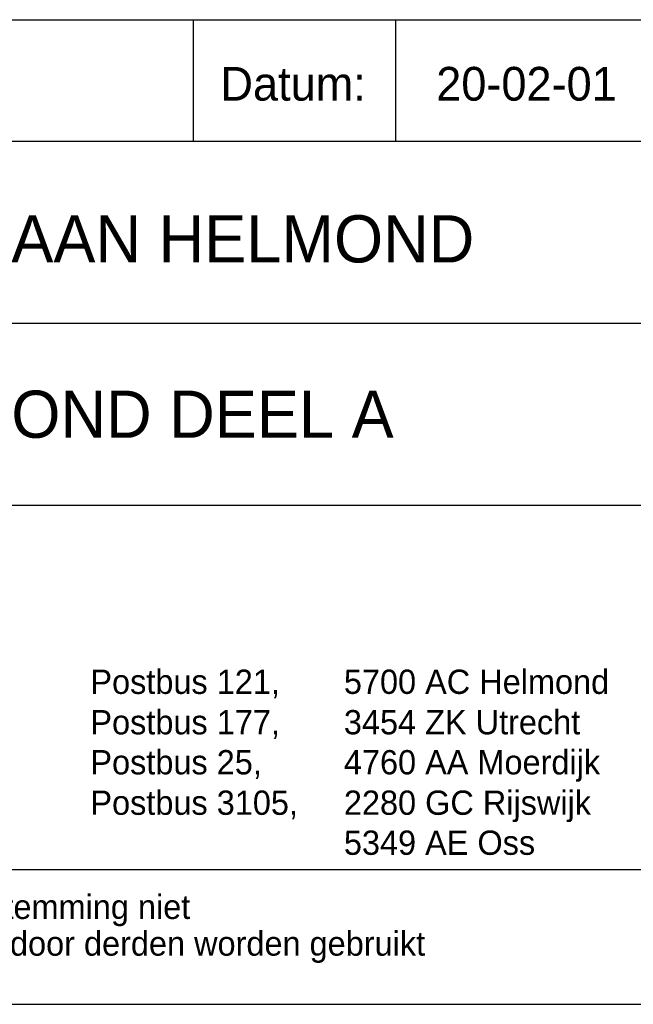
# Model space of a CAD drawing. Extents: x 25315 to 170951, y 867852 to 951952.
# Tile 80 of 119: x 159762 to 164312, y 867852 to 875152. Entities that reach past the tile are written whole.
import ezdxf

# ---------------------------------------------------------------- set-up
doc = ezdxf.new("R2010")
doc.units = 0
doc.header["$LTSCALE"] = 100
doc.layers.get('0').update_dxf_attribs({"linetype": 'CONTINUOUS'})
for name, color, linetype in [('00KAD025', 2, 'CONTINUOUS'), ('00KAD070', 5, 'CONTINUOUS'), ('BL$4----', 7, 'CONTINUOUS')]:
    doc.layers.add(name, color=color, linetype=linetype)
doc.styles.add('BURO-018', font='BUROFONT.shx', dxfattribs={"height": 180})
doc.styles.add('BURO-025', font='BUROFONT.shx', dxfattribs={"height": 250})
doc.styles.add('BURO-035', font='BUROFONT.shx', dxfattribs={"height": 350})
doc.styles.add('BURO-050', font='BUROFONT.shx', dxfattribs={"height": 500})

# ---------------------------------------------------------------- blocks, each defined once
blk = doc.blocks.new('KUIJPERSKLEUR')
at = {"color": 1}
for p, q in [((-185, 73), (-10, 73)), ((-99, 64), (-99, 73)), ((-84, 64), (-84, 73)), ((-185, 64), (-10, 64)), ((-185, 50.5), (-55, 50.5)), ((-185, 37), (-10, 37))]:
    blk.add_line(p, q, dxfattribs=at)
for s, height, style, p in [('Datum:', 2.5, 'BURO-025', (-97, 67)), ('Postbus 121, ', 1.8, 'BURO-018', (-106.643, 23.014)), ('5700 AC Helmond', 1.8, 'BURO-018', (-87.849, 23.014)), ('Postbus 177, ', 1.8, 'BURO-018', (-106.643, 20.014)), ('3454 ZK Utrecht', 1.8, 'BURO-018', (-87.849, 20.014)), ('Postbus 25, ', 1.8, 'BURO-018', (-106.643, 17.048)), ('4760 AA Moerdijk', 1.8, 'BURO-018', (-87.849, 17.048)), ('Postbus 3105,', 1.8, 'BURO-018', (-106.643, 14.048)), ('2280 GC Rijswijk', 1.8, 'BURO-018', (-87.849, 14.048)), ('5349 AE Oss', 1.8, 'BURO-018', (-87.849, 11.082)), ('Deze tekening blijft eigendom en mag zonder onze schriftelijke toestemming niet', 1.8, 'BURO-018', (-185, 6.326)), ('gekopieerd of aan derden ter inzage worden gegeven, noch voor of door derden worden gebruikt', 1.8, 'BURO-018', (-185, 3.607))]:
    blk.add_text(s, height=height, dxfattribs=dict(at, style=style)).set_placement(p)
at = {"color": 150, "style": 'BURO-025'}
for tag, p in [('TKSCHAAL', (-167, 67)), ('TKBLADNR', (-124, 67)), ('TKDATCREAT', (-81, 67)), ('TKDATA', (-30, 67)), ('TKINIT', (-30, 58)), ('PRPRLEID', (-30, 49)), ('PRGRLEID', (-30, 40))]:
    blk.add_attdef(tag, p, '', height=2.5, dxfattribs=at)
at = {"color": 3, "style": 'BURO-035'}
for tag, p in [('PROMSCHR', (-177, 55)), ('TK1OMSCHR', (-177, 42))]:
    blk.add_attdef(tag, p, '', height=3.5, dxfattribs=at)
at = {"color": 1, "style": 'BURO-025'}
blk.add_attdef('TKFILE', (-4, 40), '', height=2.5, rotation=90, dxfattribs=at)
blk.add_attdef('PRNAAM', (-30, 31.5), '', height=2.5, dxfattribs=at)
at = {"color": 4, "style": 'BURO-050'}
blk.add_attdef('TKTEKNR', (-48, 19), '', height=5, dxfattribs=at)

msp = doc.modelspace()

# ---------------------------------------------------------------- linework, layer by layer
at = {"layer": '00KAD025', "linetype": 'CONTINUOUS'}
msp.add_line((25314.7, 867852.4), (170950.7, 867852.4), dxfattribs=at)
at = {"layer": '00KAD070', "linetype": 'CONTINUOUS'}
msp.add_line((26314.7, 868852.4), (169950.7, 868852.4), dxfattribs=at)

# ---------------------------------------------------------------- block references
at = {"layer": 'BL$4----'}
ref = msp.add_blockref('KUIJPERSKLEUR', (170950.7, 867852.4), dxfattribs=dict(at, xscale=100, yscale=100, zscale=100))
ref.add_attrib('TKDATCREAT', '20-02-01', (162850.7, 874552.4), dxfattribs={"layer": '0', "color": 150, "height": 250, "style": 'BURO-025'})
ref.add_attrib('PROMSCHR', 'OPLEIDINGSCENTRUM KM-LAAN HELMOND', (153250.7, 873352.4), dxfattribs={"layer": '0', "color": 3, "height": 350, "style": 'BURO-035'})
ref.add_attrib('TK1OMSCHR', 'W-INSTALLATIE BEGANE GROND DEEL A', (153250.7, 872052.4), dxfattribs={"layer": '0', "color": 3, "height": 350, "style": 'BURO-035'})

doc.saveas('drawing.dxf')
